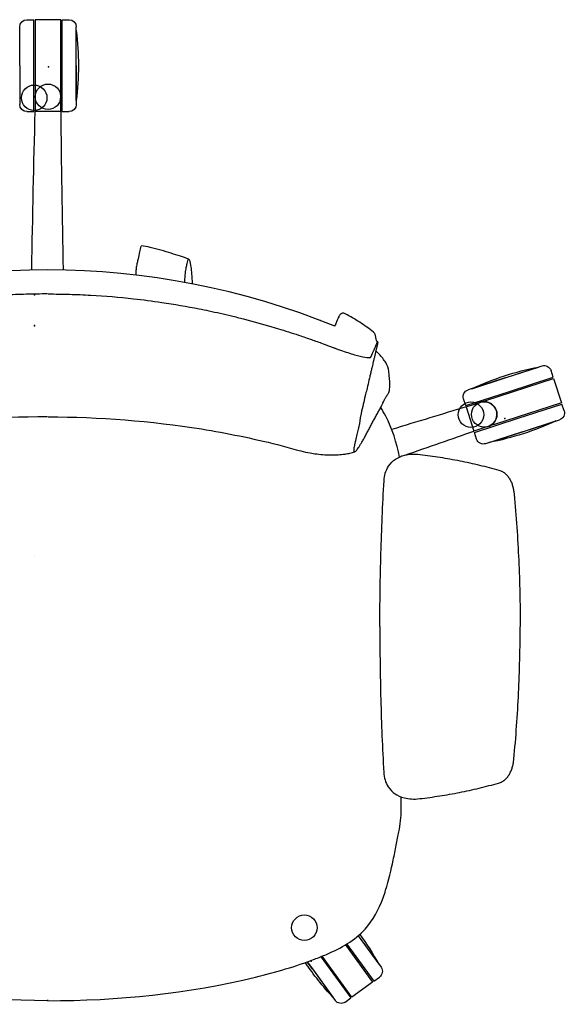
# Model space of a CAD drawing. Header units: metres. Extents: x 1.1 to 14.9, y -7.2 to 0.
# Tile 13 of 22: x 11.3 to 11.7, y -6.7 to -6. Entities that reach past the tile are written whole.
import ezdxf

# ---------------------------------------------------------------- set-up
doc = ezdxf.new("R2010")
doc.units = ezdxf.units.M
doc.header["$MEASUREMENT"] = 0
for name, color, linetype in [('2D_Any', 251, 'Continuous'), ('72_AIX_TNKFLEX_D3_FLEX_BASE_FLEX_300', 7, 'Continuous'), ('72_AIX_TNKFLEX_D3_FLEX_RUEDA_ESTANDAR', 7, 'Continuous'), ('72_AIX_TNKFLEX_D3_FLEX_TELAS_FLEX_DELATNE', 7, 'Continuous'), ('72_AIX_TNKFLEX_D3_FLEX_TELAS_FLEX_DETRAS', 7, 'Continuous')]:
    doc.layers.add(name, color=color, linetype=linetype)

# ---------------------------------------------------------------- blocks, each defined once
blk = doc.blocks.new('72AIX_TNKFLEX_D3_FLEX_BASE_FLEX_300')
at = {"extrusion": (8.04964e-12, 1.10794e-11, -1)}
blk.add_line((0, 0, 0.12945), (0, 0, -0.01055), dxfattribs=at)
blk = doc.blocks.new('72AIX_TNKFLEX_D3_CRON_RUEDA_1')
blk.add_circle((0, 0), 0.009)
blk.add_point((0.01, 0.022, -0.069))
blk = doc.blocks.new('2D_fLEX')
at = {"layer": '2D_Any'}
for p, q in [((-0.0146, 0.69377), (-0.0096, 0.69377)), ((-0.0096, 0.66127), (-0.0096, 0.69377)), ((0.0094, 0.69377), (-0.0086, 0.69377)), ((-0.0086, 0.69377), (-0.0086, 0.6441)), ((0.0094, 0.64191), (0.0094, 0.69377)), ((0.0104, 0.66127), (0.0104, 0.69377)), ((0.0104, 0.69377), (0.0154, 0.69377)), ((-0.0196, 0.66127), (-0.0196, 0.68877)), ((0.0204, 0.66127), (0.0204, 0.68877)), ((0.0204, 0.66127), (0.0204, 0.68602)), ((-0.0196, 0.66127), (-0.0196, 0.63377)), ((-0.0096, 0.64079), (-0.0096, 0.66127)), ((0.0104, 0.62877), (0.0104, 0.66127)), ((0.0204, 0.66127), (0.0204, 0.63377)), ((0.0204, 0.63652), (0.0204, 0.66127)), ((-0.0096, 0.63943), (-0.0096, 0.64079)), ((-0.0086, 0.6441), (-0.0086, 0.63927)), ((0.0094, 0.63927), (0.0094, 0.64191)), ((-0.0096, 0.63851), (-0.0096, 0.63943)), ((-0.0096, 0.62877), (-0.0096, 0.63851)), ((-0.0086, 0.63927), (-0.0086, 0.62877)), ((0.0094, 0.63891), (0.0094, 0.63927)), ((0.0094, 0.63891), (0.0094, 0.63891)), ((0.0094, 0.6374), (0.0094, 0.63891)), ((0.0094, 0.62877), (0.0094, 0.6374)), ((-0.0146, 0.62877), (-0.0096, 0.62877)), ((0.00911, 0.62877), (-0.0086, 0.62877)), ((0.0094, 0.62877), (0.00911, 0.62877)), ((0.0104, 0.62877), (0.0154, 0.62877)), ((0.3234, 0.44044), (0.34957, 0.44891)), ((0.3234, 0.44044), (0.34695, 0.44806)), ((0.35741, 0.44093), (0.35587, 0.44569)), ((0.3234, 0.44044), (0.29724, 0.43197)), ((0.29986, 0.43282), (0.3234, 0.44044)), ((0.30984, 0.42448), (0.35771, 0.43998)), ((0.32649, 0.43092), (0.35741, 0.44093)), ((0.35771, 0.43998), (0.36326, 0.42286)), ((0.29557, 0.42091), (0.29403, 0.42567)), ((0.29557, 0.42091), (0.32649, 0.43092)), ((0.29587, 0.41996), (0.29705, 0.42034)), ((0.29587, 0.41996), (0.30142, 0.40284)), ((0.29705, 0.42034), (0.29959, 0.42116)), ((0.29959, 0.42116), (0.30586, 0.4232)), ((0.30586, 0.4232), (0.30984, 0.42448)), ((0.36326, 0.42286), (0.31588, 0.40752)), ((0.33265, 0.4119), (0.36357, 0.42191)), ((0.36511, 0.41715), (0.36357, 0.42191)), ((0.30173, 0.40189), (0.33265, 0.4119)), ((0.33573, 0.40238), (0.36189, 0.41085)), ((0.31058, 0.4058), (0.30142, 0.40284)), ((0.31097, 0.40593), (0.31058, 0.4058)), ((0.31141, 0.40607), (0.31097, 0.40593)), ((0.31397, 0.4069), (0.31141, 0.40607)), ((0.31397, 0.4069), (0.31397, 0.4069)), ((0.31588, 0.40752), (0.31398, 0.4069)), ((0.33573, 0.40238), (0.35927, 0.41)), ((0.30327, 0.39713), (0.30173, 0.40189)), ((0.33573, 0.40238), (0.30956, 0.39391)), ((0.31218, 0.39476), (0.33573, 0.40238)), ((0.21958, 0.04591), (0.21957, 0.04592)), ((0.21957, 0.04592), (0.21958, 0.04591)), ((0.21958, 0.04591), (0.23572, 0.02364)), ((0.21958, 0.04591), (0.23411, 0.02587)), ((0.21063, 0.03951), (0.22975, 0.01314)), ((0.21149, 0.04004), (0.23056, 0.01372)), ((0.19325, 0.03111), (0.19529, 0.0283)), ((0.21518, 0.00257), (0.19421, 0.0315)), ((0.19529, 0.0283), (0.21437, 0.00198)), ((0.1872, 0.02243), (0.18356, 0.02744)), ((0.18356, 0.02744), (0.1872, 0.02243)), ((0.1872, 0.02243), (0.20334, 0.00016)), ((0.1872, 0.02243), (0.20172, 0.00239)), ((0.23056, 0.01372), (0.23461, 0.01666)), ((0.22975, 0.01314), (0.21518, 0.00257)), ((0.21032, -0.00095), (0.21437, 0.00198))]:
    blk.add_line(p, q, dxfattribs=at)
for centre in [(0.0004, 0.63927, -0.00503), (0.30864, 0.41463, -0.00503)]:
    blk.add_circle(centre, 0.009, dxfattribs=at)
at = {"layer": '2D_Any', "extrusion": (0, 0, -1)}
for centre, radius, start, end in [((0.0146, 0.68877), 0.005, 360, 90), ((-0.0154, 0.68877), 0.005, 90, 180), ((0.18323, 0.66127), 0.20513, 173.07068, 186.92932), ((0.0146, 0.63377), 0.005, 270, 0), ((-0.0154, 0.63377), 0.005, 180, 270), ((-0.38613, 0.24671), 0.20513, 65.13038, 78.98903), ((-0.35111, 0.44415), 0.005, 72.05971, 162.05971), ((-0.29878, 0.42721), 0.005, 342.05971, 72.05971), ((-0.36035, 0.41561), 0.005, 162.05971, 252.05971), ((-0.273, 0.59611), 0.20513, 245.13038, 258.98903), ((-0.30802, 0.39867), 0.005, 252.05971, 342.05971), ((-0.05472, -0.07361), 0.20513, 144.01551, 150.98903), ((-0.35206, 0.14195), 0.20513, 317.13038, 325.9047), ((-0.23167, 0.02071), 0.005, 144.05971, 234.05971), ((-0.20739, 0.0031), 0.005, 234.05971, 324.05971)]:
    blk.add_arc(centre, radius, start, end, dxfattribs=at)
at = {"layer": '2D_Any'}
for centre, radius, start, end in [((0.0004, 0.63927), 0.009, 360, 10.53137), ((0.0004, 0.63927), 0.009, 341.44261, 353.01243), ((0.0004, 0.63927), 0.009, 353.10516, 356.75528), ((0.0004, 0.63927), 0.009, 356.82479, 0), ((0.00003, -0.02103), 0.53784, 67.83156, 112.10873), ((0.30864, 0.41463), 0.009, 286.31745, 107.94029), ((0.30864, 0.41463), 0.009, 285.62399, 286.31745)]:
    blk.add_arc(centre, radius, start, end, dxfattribs=at)
for centre, major_axis, ratio, start_param, end_param in [((0.00043, 0.63927), (0.00882, 0.00164), 0.000043, 0, 0.000172), ((0.0004, 0.63927), (0.00853, -0.00287), 0.000279, 0, 0.001114), ((0.0004, 0.63927), (0.00893, -0.00109), 0.000405, 0, 0.001618), ((0.0004, 0.63927), (0.00899, -0.00051), 0.000303, 0, 0.001213), ((0.20579, 0.47601), (-0.00279, 0.00112), 0.995715, -0.01381, 0.027282), ((0.22969, 0.07549), (0.00751, -0.00274), 0.000101, 0, 0.000895), ((0.14504, 0.02436), (0.00191, -0.00777), 0.00003, 0, 0.000972)]:
    blk.add_ellipse(centre, major_axis=major_axis, ratio=ratio, start_param=start_param, end_param=end_param, dxfattribs=at)
at = {"layer": '2D_Any', "extrusion": (0, 0, -1)}
for centre, major_axis, ratio, start_param, end_param in [((0.192, 0.47877), (0.00086, 0.00287), 0.000095, 0.000003, 0.004774), ((0.20835, 0.48185), (-0.003, 0.00034), 0.996355, 0.235657, 0.325678), ((0.17477, 0.46314), (0.00354, 0.00717), 0.106196, -0.034288, 0), ((0.21664, 0.45594), (-0.00215, 0.00194), 0.00011, 0, 0.000468)]:
    blk.add_ellipse(centre, major_axis=major_axis, ratio=ratio, start_param=start_param, end_param=end_param, dxfattribs=at)
at = {"layer": '2D_Any'}
for points in [[(-0.01107, 0.51681), (-0.01041, 0.55446), (-0.00975, 0.59211), (-0.0086, 0.62877)], [(-0.0091, 0.62976), (-0.0091, 0.62976), (-0.0091, 0.62976), (-0.0091, 0.62976)], [(0.00909, 0.62976), (0.00909, 0.62976), (0.00909, 0.62976), (0.00909, 0.62976)], [(0.0094, 0.62877), (0.00975, 0.59211), (0.01041, 0.55446), (0.01107, 0.51681)], [(0.06281, 0.51881), (0.06278, 0.51865), (0.06275, 0.51844), (0.06273, 0.51818)], [(0.19286, 0.48164), (0.19286, 0.48164), (0.19286, 0.48164), (0.19285, 0.48164)], [(0.20562, 0.48313), (0.20508, 0.48199), (0.20442, 0.48047), (0.2037, 0.47879)], [(0.22067, 0.47977), (0.21731, 0.48191), (0.21394, 0.48398), (0.21036, 0.4858)], [(0.2037, 0.47879), (0.20348, 0.47827), (0.20325, 0.47772), (0.20302, 0.47717)], [(0.23033, 0.47285), (0.22719, 0.4753), (0.22404, 0.47762), (0.22067, 0.47977)], [(0.23342, 0.46596), (0.23296, 0.4661), (0.23273, 0.46616), (0.23273, 0.46616)], [(0.24171, 0.43166), (0.24199, 0.43421), (0.24231, 0.43671), (0.24119, 0.44522)], [(0.24119, 0.44522), (0.24119, 0.44522), (0.24119, 0.44522), (0.24119, 0.44522)], [(0.29587, 0.41996), (0.27931, 0.41494), (0.26131, 0.40946), (0.24331, 0.40397)], [(0.29732, 0.42042), (0.29732, 0.42042), (0.29731, 0.42042), (0.29731, 0.42042)], [(0.3088, 0.40519), (0.3088, 0.40519), (0.30881, 0.40519), (0.30881, 0.40519)], [(0.25262, 0.38586), (0.26939, 0.39161), (0.28615, 0.39737), (0.30142, 0.40284)], [(0.24872, 0.38452), (0.24877, 0.38454), (0.24882, 0.38455), (0.24887, 0.38457)], [(0.24887, 0.38457), (0.25012, 0.385), (0.25137, 0.38543), (0.25262, 0.38586)], [(0.24997, 0.1352), (0.24999, 0.13816), (0.25, 0.14112), (0.25001, 0.14408)], [(0.24836, 0.11935), (0.24943, 0.12452), (0.24995, 0.12988), (0.24997, 0.1352)], [(0.2372, 0.07275), (0.23784, 0.07449), (0.23843, 0.0763), (0.23897, 0.07813)], [(0.23897, 0.07813), (0.23897, 0.07813), (0.23897, 0.07813), (0.23897, 0.07812)], [(0.14695, 0.01659), (0.16134, 0.02012), (0.17563, 0.02438), (0.18869, 0.02933)], [(0.18869, 0.02933), (0.19156, 0.03042), (0.19439, 0.03155), (0.19714, 0.03272)], [(0.18869, 0.02933), (0.18869, 0.02933), (0.18869, 0.02933), (0.18869, 0.02933)], [(0, 0), (-0.04929, 0.00006), (-0.09935, 0.00502), (-0.14685, 0.01674)], [(0.00008, 0), (0.04937, 0.00001), (0.09943, 0.00492), (0.14695, 0.01658)]]:
    blk.add_open_spline(points, degree=3, dxfattribs=at)
for points, knots in [([(0.06604, 0.53368), (0.06566, 0.5323), (0.06532, 0.5309), (0.06465, 0.52791), (0.06432, 0.52632), (0.06381, 0.52377), (0.06362, 0.52283), (0.06323, 0.52086), (0.06302, 0.5198), (0.06281, 0.51881)], [0, 0, 0, 0, 0.00430464, 0.00430464, 0.0095042, 0.0095042, 0.01246603, 0.01246603, 0.01558511, 0.01558511, 0.01558511, 0.01558511]), ([(0.09997, 0.52448), (0.09797, 0.52515), (0.09594, 0.52582), (0.09177, 0.52719), (0.08962, 0.52788), (0.08264, 0.53006), (0.07778, 0.53153), (0.07055, 0.53318), (0.06842, 0.5336), (0.06626, 0.53392)], [0, 0, 0, 0, 0.00633567, 0.00633567, 0.01349146, 0.01349146, 0.02978368, 0.02978368, 0.03638422, 0.03638422, 0.03638422, 0.03638422]), ([(0.09695, 0.50789), (0.09698, 0.5082), (0.09713, 0.51029), (0.09747, 0.51408), (0.09806, 0.51849), (0.09861, 0.52107), (0.09902, 0.5226), (0.09918, 0.52319)], [59.457011, 59.457011, 59.457011, 59.457011, 64.275446, 91.314614, 112.775044, 130.889517, 142.432089, 142.432089, 142.432089, 142.432089]), ([(0.09918, 0.52319), (0.09921, 0.52331), (0.09957, 0.5245), (0.10026, 0.52495), (0.10127, 0.52065), (0.10192, 0.51317), (0.10224, 0.50756), (0.10228, 0.50688)], [142.432089, 142.432089, 142.432089, 142.432089, 145.030745, 167.34887, 191.841294, 220.533115, 224.400806, 224.400806, 224.400806, 224.400806]), ([(0.06273, 0.51818), (0.0626, 0.51686), (0.06253, 0.51568), (0.06245, 0.5141), (0.06243, 0.5136), (0.06241, 0.51312)], [0, 0, 0, 0, 0.004827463, 0.004827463, 0.00725176, 0.00725176, 0.00725176, 0.00725176]), ([(0.00003, 0.4998), (-0.005, 0.4998), (-0.01003, 0.49973), (-0.02009, 0.49946), (-0.02511, 0.49925), (-0.04018, 0.49843), (-0.0502, 0.49761), (-0.06686, 0.49579), (-0.0735, 0.49494), (-0.08898, 0.49267), (-0.09777, 0.49117), (-0.10891, 0.48898), (-0.11124, 0.4885), (-0.11889, 0.4869), (-0.12419, 0.48571), (-0.13226, 0.48377), (-0.13507, 0.48307), (-0.14467, 0.48061), (-0.15141, 0.47874), (-0.16013, 0.47617), (-0.16222, 0.47554), (-0.16929, 0.47336), (-0.17405, 0.47182), (-0.17998, 0.46982), (-0.18144, 0.46932), (-0.18586, 0.46779), (-0.1879, 0.46709), (-0.19246, 0.46544), (-0.19347, 0.46507), (-0.19651, 0.46395), (-0.19727, 0.46367), (-0.19922, 0.46294), (-0.19979, 0.46272), (-0.20105, 0.46225), (-0.20152, 0.46208), (-0.20223, 0.46181), (-0.20246, 0.46173), (-0.20307, 0.4615), (-0.20344, 0.46137), (-0.2042, 0.4611), (-0.20459, 0.46095), (-0.20552, 0.46062), (-0.20606, 0.46043), (-0.21011, 0.45901), (-0.21344, 0.45793), (-0.21934, 0.4562), (-0.22186, 0.45558), (-0.22601, 0.45488), (-0.22712, 0.45495), (-0.22776, 0.45522), (-0.22785, 0.45527), (-0.22799, 0.45539), (-0.22804, 0.45546), (-0.22811, 0.4556), (-0.22813, 0.45565), (-0.22822, 0.45589), (-0.22824, 0.45594), (-0.22837, 0.45621), (-0.22845, 0.45637), (-0.2286, 0.45672), (-0.22864, 0.45687), (-0.22888, 0.45739), (-0.22896, 0.45756), (-0.22918, 0.45806), (-0.22926, 0.45827), (-0.22955, 0.45899), (-0.22967, 0.45921), (-0.22992, 0.45974), (-0.23, 0.45992), (-0.2302, 0.4604), (-0.23031, 0.46066), (-0.23055, 0.46125), (-0.23066, 0.46148), (-0.23114, 0.46256), (-0.23118, 0.46267), (-0.23153, 0.46347), (-0.23158, 0.46359), (-0.23165, 0.46374), (-0.23167, 0.46378), (-0.23177, 0.46402), (-0.23187, 0.46423), (-0.23198, 0.4645), (-0.23202, 0.46457), (-0.23209, 0.46475), (-0.23213, 0.46484), (-0.23224, 0.46509), (-0.23231, 0.46527), (-0.23245, 0.46556), (-0.23251, 0.46568), (-0.23261, 0.46588), (-0.23265, 0.46596), (-0.2327, 0.46605), (-0.23272, 0.46608), (-0.23279, 0.46618), (-0.23283, 0.46621), (-0.23285, 0.46621)], [0, 0, 0, 0, 1.50937, 1.50937, 3.018978, 3.018978, 6.038004, 6.038004, 8.045457, 8.045457, 10.712137, 10.712137, 11.420549, 11.420549, 13.035432, 13.035432, 13.890466, 13.890466, 15.944462, 15.944462, 16.592115, 16.592115, 18.145057, 18.145057, 18.625496, 18.625496, 19.545294, 19.545294, 19.929127, 19.929127, 20.083587, 20.083587, 20.332505, 20.332505, 20.481961, 20.481961, 20.555937, 20.555937, 20.674625, 20.674625, 20.802945, 20.802945, 20.981274, 20.981274, 22.159526, 22.159526, 23.350819, 23.350819, 24.708465, 24.708465, 24.999973, 24.999973, 25.268137, 25.268137, 25.535132, 25.535132, 25.829695, 25.829695, 25.976508, 25.976508, 26.197146, 26.197146, 26.307723, 26.307723, 26.442054, 26.442054, 26.628782, 26.628782, 26.754446, 26.754446, 26.862409, 26.862409, 26.947367, 26.947367, 27.255971, 27.255971, 27.314444, 27.314444, 27.326285, 27.326285, 27.392939, 27.392939, 27.407587, 27.407587, 27.424536, 27.424536, 27.453364, 27.453364, 27.479842, 27.479842, 27.503219, 27.503219, 27.514778, 27.514778, 27.553711, 27.553711, 27.553711, 27.553711]), ([(0.00057, 0.4998), (0.0056, 0.49979), (0.01063, 0.49972), (0.02069, 0.49944), (0.02571, 0.49922), (0.04078, 0.49839), (0.0508, 0.49755), (0.06745, 0.49572), (0.0741, 0.49486), (0.08957, 0.49258), (0.09836, 0.49106), (0.1095, 0.48886), (0.11183, 0.48839), (0.11947, 0.48678), (0.12477, 0.48558), (0.13284, 0.48363), (0.13565, 0.48293), (0.14525, 0.48046), (0.15199, 0.47859), (0.1607, 0.476), (0.16279, 0.47537), (0.16986, 0.47318), (0.17462, 0.47164), (0.18054, 0.46963), (0.182, 0.46913), (0.18643, 0.4676), (0.18847, 0.46689), (0.19302, 0.46524), (0.19403, 0.46487), (0.19707, 0.46375), (0.19783, 0.46346), (0.19978, 0.46273), (0.20035, 0.46251), (0.20161, 0.46204), (0.20208, 0.46187), (0.20279, 0.4616), (0.20302, 0.46152), (0.20363, 0.46129), (0.204, 0.46116), (0.20476, 0.46088), (0.20515, 0.46074), (0.20608, 0.46041), (0.20661, 0.46022), (0.21067, 0.45879), (0.21399, 0.45771), (0.2199, 0.45598), (0.22241, 0.45535), (0.22656, 0.45465), (0.22767, 0.45472), (0.22831, 0.45498), (0.2284, 0.45503), (0.22854, 0.45516), (0.22859, 0.45522), (0.22866, 0.45537), (0.22868, 0.45542), (0.22877, 0.45565), (0.22879, 0.4557), (0.22892, 0.45597), (0.22901, 0.45613), (0.22915, 0.45648), (0.22919, 0.45664), (0.22943, 0.45716), (0.22952, 0.45732), (0.22974, 0.45783), (0.22981, 0.45803), (0.23011, 0.45875), (0.23022, 0.45897), (0.23048, 0.4595), (0.23056, 0.45968), (0.23076, 0.46016), (0.23087, 0.46042), (0.23111, 0.46101), (0.23122, 0.46124), (0.2317, 0.46232), (0.23174, 0.46243), (0.23209, 0.46322), (0.23215, 0.46335), (0.23221, 0.4635), (0.23223, 0.46354), (0.23234, 0.46378), (0.23243, 0.46399), (0.23254, 0.46425), (0.23258, 0.46433), (0.23265, 0.46451), (0.23269, 0.4646), (0.2328, 0.46485), (0.23288, 0.46502), (0.23301, 0.46532), (0.23307, 0.46544), (0.23317, 0.46564), (0.23321, 0.46571), (0.23327, 0.46581), (0.23328, 0.46584), (0.23335, 0.46594), (0.23339, 0.46597), (0.23342, 0.46596)], [0, 0, 0, 0, 1.50937, 1.50937, 3.018978, 3.018978, 6.038004, 6.038004, 8.045457, 8.045457, 10.712137, 10.712137, 11.420549, 11.420549, 13.035432, 13.035432, 13.890466, 13.890466, 15.944462, 15.944462, 16.592115, 16.592115, 18.145057, 18.145057, 18.625496, 18.625496, 19.545294, 19.545294, 19.929127, 19.929127, 20.083587, 20.083587, 20.332505, 20.332505, 20.481961, 20.481961, 20.555937, 20.555937, 20.674625, 20.674625, 20.802945, 20.802945, 20.981274, 20.981274, 22.159526, 22.159526, 23.350819, 23.350819, 24.708465, 24.708465, 24.999973, 24.999973, 25.268137, 25.268137, 25.535132, 25.535132, 25.829695, 25.829695, 25.976508, 25.976508, 26.197146, 26.197146, 26.307723, 26.307723, 26.442054, 26.442054, 26.628782, 26.628782, 26.754446, 26.754446, 26.862409, 26.862409, 26.947367, 26.947367, 27.255971, 27.255971, 27.314444, 27.314444, 27.326285, 27.326285, 27.392939, 27.392939, 27.407587, 27.407587, 27.424536, 27.424536, 27.453364, 27.453364, 27.479842, 27.479842, 27.503219, 27.503219, 27.514778, 27.514778, 27.553711, 27.553711, 27.553711, 27.553711]), ([(0.21036, 0.4858), (0.21005, 0.48597), (0.2097, 0.48607), (0.20906, 0.48616), (0.20876, 0.48615), (0.20825, 0.48607), (0.20803, 0.48601), (0.20764, 0.48585), (0.20747, 0.48576), (0.20714, 0.48555), (0.207, 0.48543), (0.20672, 0.48517), (0.20662, 0.48505), (0.20635, 0.4847), (0.20625, 0.48452), (0.20589, 0.48386), (0.20571, 0.48341), (0.20551, 0.48288)], [0, 0, 0, 0, 0.00109493, 0.00109493, 0.00207451, 0.00207451, 0.00296168, 0.00296168, 0.0039244, 0.0039244, 0.00525911, 0.00525911, 0.00726734, 0.00726734, 0.01168658, 0.01168658, 0.02429163, 0.02429163, 0.02429163, 0.02429163]), ([(0.21036, 0.4858), (0.21036, 0.4858), (0.21036, 0.4858), (0.21036, 0.4858), (0.21036, 0.4858), (0.21036, 0.4858), (0.21036, 0.4858)], [31.15404722, 31.15404722, 31.15404722, 31.15404722, 31.155339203, 31.155339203, 31.155339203, 31.155339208, 31.155339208, 31.155339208, 31.155339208]), ([(0.23033, 0.47285), (0.23033, 0.47285), (0.23033, 0.47285), (0.23033, 0.47285), (0.23033, 0.47285), (0.23033, 0.47285), (0.23033, 0.47285)], [37.82206296, 37.82206296, 37.82206296, 37.82206296, 37.85586374, 37.85586374, 37.85586374, 37.8558644, 37.8558644, 37.8558644, 37.8558644]), ([(0.23181, 0.47044), (0.23176, 0.47068), (0.23168, 0.47098), (0.23141, 0.47158), (0.23124, 0.47187), (0.23084, 0.47239), (0.23061, 0.47262), (0.23033, 0.47285)], [0, 0, 0, 0, 0.001376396, 0.001376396, 0.002585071, 0.002585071, 0.003728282, 0.003728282, 0.003728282, 0.003728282]), ([(0.23181, 0.47044), (0.23181, 0.47044), (0.23181, 0.47044), (0.23181, 0.47044), (0.23181, 0.47044), (0.23181, 0.47044), (0.23181, 0.47044)], [35.55275656, 35.55275656, 35.55275656, 35.55275656, 35.58255813, 35.58255813, 35.58255813, 35.58255888, 35.58255888, 35.58255888, 35.58255888]), ([(0.23273, 0.46616), (0.23234, 0.46748), (0.23224, 0.46806), (0.23209, 0.46892), (0.23203, 0.46922), (0.23192, 0.46983), (0.23186, 0.47014), (0.23181, 0.47044)], [0, 0, 0, 0, 0.001740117, 0.001740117, 0.002650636, 0.002650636, 0.003606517, 0.003606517, 0.003606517, 0.003606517]), ([(0.23342, 0.46596), (0.23342, 0.46596), (0.23342, 0.46596), (0.23346, 0.46593), (0.23347, 0.46579), (0.23339, 0.46521), (0.2333, 0.46474), (0.2331, 0.46382), (0.23303, 0.4635), (0.23278, 0.46241), (0.23261, 0.46173), (0.23231, 0.46046), (0.23224, 0.46014), (0.23212, 0.45967), (0.23208, 0.4595), (0.23196, 0.45898), (0.23188, 0.45864), (0.23155, 0.45722), (0.23147, 0.45685), (0.2311, 0.45531), (0.23094, 0.45466), (0.23064, 0.4534), (0.23053, 0.45296), (0.23033, 0.45209), (0.23024, 0.45173), (0.22999, 0.45067), (0.2298, 0.44983), (0.22919, 0.44726), (0.22898, 0.44638), (0.22857, 0.44468), (0.22838, 0.44386), (0.22777, 0.4413), (0.22777, 0.44129), (0.22675, 0.43698), (0.22632, 0.43518), (0.22551, 0.43175), (0.22528, 0.43076), (0.22376, 0.42435), (0.22366, 0.42392), (0.22264, 0.41963), (0.22213, 0.41749), (0.22158, 0.41516)], [27.553711, 27.553711, 27.553711, 27.553711, 27.557872, 27.557872, 27.625487, 27.625487, 27.705226, 27.705226, 27.742661, 27.742661, 27.819934, 27.819934, 27.845887, 27.845887, 27.859958, 27.859958, 27.889678, 27.889678, 27.980636, 27.980636, 28.062643, 28.062643, 28.108747, 28.108747, 28.142641, 28.142641, 28.208562, 28.208562, 28.242692, 28.242692, 28.275804, 28.275804, 28.342413, 28.342413, 28.396904, 28.396904, 28.430976, 28.430976, 28.497515, 28.497515, 28.570609, 28.570609, 28.570609, 28.570609]), ([(0.24119, 0.44522), (0.24093, 0.44716), (0.24017, 0.4492), (0.23786, 0.45327), (0.23625, 0.45537), (0.23372, 0.45792), (0.2331, 0.45849), (0.23246, 0.45906)], [0, 0, 0, 0, 0.00900876, 0.00900876, 0.01811997, 0.01811997, 0.02084089, 0.02084089, 0.02084089, 0.02084089]), ([(0.23628, 0.42106), (0.23644, 0.42139), (0.2366, 0.42173), (0.23676, 0.42207), (0.23687, 0.42232), (0.23699, 0.42257), (0.2371, 0.42282), (0.23731, 0.42327), (0.23752, 0.42372), (0.23773, 0.42416), (0.2378, 0.42431), (0.23787, 0.42445), (0.23794, 0.42459), (0.23798, 0.42468), (0.23803, 0.42477), (0.23807, 0.42486), (0.23819, 0.42509), (0.23831, 0.42532), (0.23843, 0.42555), (0.23855, 0.42579), (0.23868, 0.42602), (0.23881, 0.42624), (0.23882, 0.42628), (0.23884, 0.42631), (0.23886, 0.42634), (0.23897, 0.42654), (0.23909, 0.42673), (0.23921, 0.42693), (0.23935, 0.42715), (0.23949, 0.42738), (0.23963, 0.4276), (0.23973, 0.42775), (0.23983, 0.4279), (0.23993, 0.42805), (0.24012, 0.42835), (0.24032, 0.42864), (0.24052, 0.42893), (0.24066, 0.42916), (0.2408, 0.42938), (0.24094, 0.4296), (0.24096, 0.42965), (0.24099, 0.42969), (0.24101, 0.42974), (0.24112, 0.42992), (0.24121, 0.4301), (0.2413, 0.43029), (0.24141, 0.43052), (0.2415, 0.43076), (0.24157, 0.431), (0.24163, 0.43118), (0.24167, 0.43136), (0.24169, 0.43155), (0.2417, 0.43159), (0.2417, 0.43162), (0.24171, 0.43166)], [0, 0, 0, 0, 0.0716481, 0.0716481, 0.0716481, 0.1250053, 0.1250053, 0.1250053, 0.2198508, 0.2198508, 0.2198508, 0.2500002, 0.2500002, 0.2500002, 0.2692517, 0.2692517, 0.2692517, 0.3186525, 0.3186525, 0.3186525, 0.3680534, 0.3680534, 0.3680534, 0.3750013, 0.3750013, 0.3750013, 0.4174543, 0.4174543, 0.4174543, 0.4668552, 0.4668552, 0.4668552, 0.5000001, 0.5000001, 0.5000001, 0.565657, 0.565657, 0.565657, 0.6150579, 0.6150579, 0.6150579, 0.6250035, 0.6250035, 0.6250035, 0.6644588, 0.6644588, 0.6644588, 0.7138597, 0.7138597, 0.7138597, 0.750003, 0.750003, 0.750003, 0.7574527, 0.7574527, 0.7574527, 0.7574527]), ([(0.22158, 0.41516), (0.22018, 0.40662), (0.21975, 0.40479), (0.21916, 0.40229), (0.21868, 0.4003), (0.21829, 0.39865), (0.21798, 0.39733), (0.21774, 0.39633), (0.2175, 0.39533), (0.21727, 0.39434), (0.21706, 0.3934), (0.21682, 0.39223), (0.21661, 0.39096), (0.21649, 0.38973), (0.21652, 0.38882), (0.21669, 0.38826), (0.21702, 0.38807), (0.2175, 0.38827), (0.21816, 0.38889), (0.21896, 0.38989), (0.2199, 0.39123), (0.22099, 0.39294), (0.22201, 0.39466), (0.22289, 0.39622), (0.22382, 0.39789), (0.22505, 0.40014), (0.22653, 0.40291), (0.22777, 0.40519), (0.22874, 0.40701), (0.22946, 0.40837), (0.23017, 0.40974), (0.23088, 0.41111), (0.2316, 0.41248), (0.23235, 0.41384), (0.23312, 0.41521), (0.23391, 0.41657), (0.23468, 0.41793), (0.23542, 0.4193), (0.23594, 0.42034), (0.23622, 0.42093), (0.23628, 0.42106)], [0, 0, 0, 0, 0.062258, 0.097462, 0.132666, 0.16787, 0.185472, 0.203074, 0.220676, 0.238278, 0.25588, 0.273482, 0.308686, 0.34389, 0.379094, 0.414297, 0.449501, 0.484705, 0.519909, 0.555113, 0.590317, 0.625521, 0.660725, 0.678327, 0.695929, 0.731133, 0.766337, 0.801541, 0.819143, 0.836745, 0.854347, 0.871949, 0.889551, 0.907153, 0.924755, 0.942357, 0.959959, 0.97756, 0.995162, 1, 1, 1, 1]), ([(0.24872, 0.3845), (0.24689, 0.39458), (0.24366, 0.40446), (0.23793, 0.41553), (0.23678, 0.41758), (0.23556, 0.41959)], [0.0104503, 0.0104503, 0.0104503, 0.0104503, 0.04094457, 0.04094457, 0.0480469, 0.0480469, 0.0480469, 0.0480469]), ([(0.00003, 0.41292), (-0.0362, 0.41289), (-0.07259, 0.4101), (-0.1264, 0.40155), (-0.14433, 0.39787), (-0.17084, 0.39119), (-0.17952, 0.38821), (-0.19226, 0.3865), (-0.19609, 0.38619), (-0.20325, 0.38611), (-0.2066, 0.38631), (-0.211, 0.38699), (-0.21217, 0.38721), (-0.21445, 0.38773), (-0.21555, 0.38803), (-0.2167, 0.38838)], [0, 0, 0, 0, 0.1086992, 0.1086992, 0.1636896, 0.1636896, 0.1909077, 0.1909077, 0.2023521, 0.2023521, 0.212436, 0.212436, 0.2161428, 0.2161428, 0.2198831, 0.2198831, 0.2198831, 0.2198831]), ([(0.00047, 0.41292), (0.03671, 0.41286), (0.07309, 0.41003), (0.1269, 0.40142), (0.14482, 0.39772), (0.17132, 0.39101), (0.18001, 0.38802), (0.19274, 0.3863), (0.19657, 0.38598), (0.20373, 0.38589), (0.20708, 0.3861), (0.21149, 0.38677), (0.21265, 0.38699), (0.21493, 0.38751), (0.21603, 0.38781), (0.21718, 0.38816)], [0, 0, 0, 0, 0.1086992, 0.1086992, 0.1636896, 0.1636896, 0.1909077, 0.1909077, 0.2023521, 0.2023521, 0.212436, 0.212436, 0.2161428, 0.2161428, 0.2198831, 0.2198831, 0.2198831, 0.2198831]), ([(0.23784, 0.36776), (0.23794, 0.36956), (0.23824, 0.37135), (0.23931, 0.37481), (0.24007, 0.37646), (0.2424, 0.38001), (0.24408, 0.38168), (0.24748, 0.38396), (0.24958, 0.3851), (0.25563, 0.3866), (0.25921, 0.38684), (0.26335, 0.38631)], [0, 0, 0, 0, 0.541653, 0.541653, 1.082176, 1.082176, 1.803839, 1.803839, 2.319925, 2.319925, 2.848569, 2.848569, 2.848569, 2.848569]), ([(0.26335, 0.38631), (0.2657, 0.38601), (0.26805, 0.38572), (0.2704, 0.38539), (0.27274, 0.38507), (0.27509, 0.38472), (0.27743, 0.38434), (0.27977, 0.38397), (0.28211, 0.38357), (0.28444, 0.38315), (0.28677, 0.38274), (0.2891, 0.38229), (0.29142, 0.38183), (0.29375, 0.38136), (0.29607, 0.38088), (0.29838, 0.38037), (0.30069, 0.37985), (0.303, 0.37932), (0.30531, 0.37876), (0.30991, 0.37765), (0.3145, 0.37644), (0.31906, 0.37515)], [-0.5, -0.5, -0.5, -0.5, -0.4375, -0.4375, -0.4375, -0.375, -0.375, -0.375, -0.3125, -0.3125, -0.3125, -0.25, -0.25, -0.25, -0.1875, -0.1875, -0.1875, -0.125, -0.125, -0.125, 0, 0, 0, 0]), ([(0.31906, 0.37515), (0.31992, 0.37491), (0.32075, 0.37457), (0.32153, 0.37414), (0.32231, 0.37371), (0.32303, 0.3732), (0.3237, 0.3726), (0.32437, 0.37201), (0.32497, 0.37135), (0.32551, 0.37065), (0.32605, 0.36994), (0.32653, 0.36919), (0.32696, 0.36841), (0.32738, 0.36762), (0.32775, 0.36681), (0.32807, 0.36598), (0.32839, 0.36515), (0.32866, 0.3643), (0.32889, 0.36344), (0.32912, 0.36258), (0.32931, 0.36171), (0.32946, 0.36083), (0.32961, 0.35996), (0.32973, 0.35907), (0.32981, 0.35819)], [-1, -1, -1, -1, -0.875, -0.875, -0.875, -0.75, -0.75, -0.75, -0.625, -0.625, -0.625, -0.5, -0.5, -0.5, -0.375, -0.375, -0.375, -0.25, -0.25, -0.25, -0.125, -0.125, -0.125, 0, 0, 0, 0]), ([(0.23492, 0.26463), (0.23492, 0.26464), (0.23492, 0.2668), (0.23493, 0.27111), (0.23498, 0.27971), (0.23515, 0.29475), (0.23561, 0.31623), (0.23652, 0.342), (0.23736, 0.35917), (0.23784, 0.36776)], [0.4998011, 0.4998011, 0.4998011, 0.4998011, 0.5, 0.53125, 0.5625, 0.625, 0.75, 0.875, 1, 1, 1, 1]), ([(0.32981, 0.35819), (0.33052, 0.35041), (0.33116, 0.34262), (0.3317, 0.33483), (0.33224, 0.32703), (0.33268, 0.31923), (0.33304, 0.31143), (0.33339, 0.30362), (0.33366, 0.29581), (0.33383, 0.288), (0.33391, 0.28409), (0.33397, 0.28019), (0.33401, 0.27628), (0.33403, 0.27433), (0.33404, 0.27238), (0.33405, 0.27042), (0.33406, 0.26847), (0.33407, 0.26652), (0.33407, 0.26456)], [-1, -1, -1, -1, -0.875, -0.875, -0.875, -0.75, -0.75, -0.75, -0.625, -0.625, -0.625, -0.5625, -0.5625, -0.5625, -0.53125, -0.53125, -0.53125, -0.5, -0.5, -0.5, -0.5]), ([(0.23492, 0.26463), (0.23492, 0.26461), (0.23492, 0.26245), (0.23491, 0.25814), (0.23495, 0.24954), (0.23508, 0.2345), (0.2355, 0.21302), (0.23636, 0.18725), (0.23716, 0.17007), (0.23763, 0.16149)], [0.4998011, 0.4998011, 0.4998011, 0.4998011, 0.5, 0.53125, 0.5625, 0.625, 0.75, 0.875, 1, 1, 1, 1]), ([(0.32962, 0.17087), (0.33035, 0.17865), (0.331, 0.18643), (0.33155, 0.19423), (0.33211, 0.20202), (0.33257, 0.20982), (0.33294, 0.21762), (0.33331, 0.22543), (0.33359, 0.23324), (0.33378, 0.24105), (0.33387, 0.24495), (0.33394, 0.24886), (0.33399, 0.25276), (0.33401, 0.25472), (0.33403, 0.25667), (0.33404, 0.25862), (0.33406, 0.26058), (0.33407, 0.26253), (0.33407, 0.26448)], [-1, -1, -1, -1, -0.875, -0.875, -0.875, -0.75, -0.75, -0.75, -0.625, -0.625, -0.625, -0.5625, -0.5625, -0.5625, -0.53125, -0.53125, -0.53125, -0.5, -0.5, -0.5, -0.5]), ([(0.31883, 0.15392), (0.31969, 0.15416), (0.32052, 0.1545), (0.3213, 0.15493), (0.32208, 0.15536), (0.32281, 0.15587), (0.32348, 0.15646), (0.32414, 0.15705), (0.32475, 0.15771), (0.32529, 0.15842), (0.32583, 0.15912), (0.32631, 0.15987), (0.32674, 0.16066), (0.32717, 0.16144), (0.32753, 0.16225), (0.32786, 0.16308), (0.32818, 0.16391), (0.32845, 0.16476), (0.32868, 0.16562), (0.32892, 0.16648), (0.32911, 0.16735), (0.32926, 0.16822), (0.32942, 0.1691), (0.32953, 0.16998), (0.32962, 0.17087)], [-1, -1, -1, -1, -0.875, -0.875, -0.875, -0.75, -0.75, -0.75, -0.625, -0.625, -0.625, -0.5, -0.5, -0.5, -0.375, -0.375, -0.375, -0.25, -0.25, -0.25, -0.125, -0.125, -0.125, 0, 0, 0, 0]), ([(0.23763, 0.16149), (0.23772, 0.15969), (0.23802, 0.15789), (0.23908, 0.15443), (0.23983, 0.15278), (0.24216, 0.14923), (0.24384, 0.14755), (0.24723, 0.14526), (0.24933, 0.14412), (0.25538, 0.14261), (0.25896, 0.14236), (0.26309, 0.14288)], [0, 0, 0, 0, 0.541653, 0.541653, 1.082176, 1.082176, 1.803839, 1.803839, 2.319925, 2.319925, 2.848569, 2.848569, 2.848569, 2.848569]), ([(0.26309, 0.14288), (0.26544, 0.14318), (0.2678, 0.14347), (0.27014, 0.14379), (0.27249, 0.14411), (0.27484, 0.14445), (0.27718, 0.14482), (0.27952, 0.14519), (0.28186, 0.14558), (0.28419, 0.14599), (0.28652, 0.14641), (0.28885, 0.14685), (0.29118, 0.14731), (0.2935, 0.14777), (0.29582, 0.14825), (0.29814, 0.14876), (0.30045, 0.14926), (0.30276, 0.14979), (0.30507, 0.15034), (0.30968, 0.15145), (0.31427, 0.15264), (0.31883, 0.15392)], [-0.5, -0.5, -0.5, -0.5, -0.4375, -0.4375, -0.4375, -0.375, -0.375, -0.375, -0.3125, -0.3125, -0.3125, -0.25, -0.25, -0.25, -0.1875, -0.1875, -0.1875, -0.125, -0.125, -0.125, 0, 0, 0, 0]), ([(0.23897, 0.07813), (0.24104, 0.08522), (0.24289, 0.09245), (0.24515, 0.10305), (0.24585, 0.10661), (0.24717, 0.11338), (0.24779, 0.11658), (0.24836, 0.11935)], [0.00000283, 0.00000283, 0.00000283, 0.00000283, 0.02276695, 0.02276695, 0.03464784, 0.03464784, 0.04721104, 0.04721104, 0.04721104, 0.04721104]), ([(0.19714, 0.03272), (0.20758, 0.03719), (0.21724, 0.04265), (0.22999, 0.05683), (0.23419, 0.06449), (0.2372, 0.07274)], [0, 0, 0, 0, 0.03746767, 0.03746767, 0.06650024, 0.06650024, 0.06650024, 0.06650024]), ([(0, 0.00055), (0, 0.00053), (0, 0.00051), (0, 0.00048), (0, 0.00046), (0, 0.00044)], [0, 0, 0, 0, 0.01552449, 0.01552449, 0.03104897, 0.03104897, 0.03104897, 0.03104897]), ([(0, 0.00055), (0, 0.00053), (0, 0.00051), (0, 0.00048), (0, 0.00046), (0, 0.00044)], [0, 0, 0, 0, 0.01552449, 0.01552449, 0.03104897, 0.03104897, 0.03104897, 0.03104897])]:
    blk.add_open_spline(points, degree=3, knots=knots, dxfattribs=at)
blk = doc.blocks.new('72AIX_TNKFLEX_D3_FLEX_TELA_ALTA')
blk.add_point((0, 0))
blk = doc.blocks.new('72AIX_TNKFLEX_D3_FLEX_TELA_BASE_NUEVO')
blk.add_point((0, 0))
blk = doc.blocks.new('73526c47-aad5-4dcc-9204-eeaf98cfc438')
blk.add_blockref('2D_fLEX', (0.00541, -0.34447, 0.00503))
at = {"layer": '72_AIX_TNKFLEX_D3_FLEX_BASE_FLEX_300', "color": 0}
for rotation in [216, 144, 288, 72]:
    blk.add_blockref('72AIX_TNKFLEX_D3_FLEX_BASE_FLEX_300', (-0.00385, -0.03041, 0.10145), dxfattribs=dict(at, rotation=rotation))
for xscale, rotation in [(-0.9999999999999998, 216), (-0.9999999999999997, 72), (-1, 144), (-1, 288)]:
    blk.add_blockref('72AIX_TNKFLEX_D3_FLEX_BASE_FLEX_300', (-0.00385, -0.03041, 0.10145), dxfattribs=dict(at, xscale=xscale, rotation=rotation))
at = {"layer": '72_AIX_TNKFLEX_D3_FLEX_BASE_FLEX_300', "color": 0, "xscale": -1}
blk.add_blockref('72AIX_TNKFLEX_D3_FLEX_BASE_FLEX_300', (-0.00385, -0.03041, 0.10145), dxfattribs=at)
at = {"layer": '72_AIX_TNKFLEX_D3_FLEX_BASE_FLEX_300', "color": 0}
blk.add_blockref('72AIX_TNKFLEX_D3_FLEX_BASE_FLEX_300', (-0.00385, -0.03041, 0.10145), dxfattribs=at)
at = {"layer": '72_AIX_TNKFLEX_D3_FLEX_RUEDA_ESTANDAR', "color": 0}
blk.add_blockref('72AIX_TNKFLEX_D3_CRON_RUEDA_1', (-0.00395, 0.29407, 0.07403), dxfattribs=at)
for p, rotation in [((0.30472, 0.06996, 0.07403), 288), ((0.18697, -0.29286, 0.07403), 216)]:
    blk.add_blockref('72AIX_TNKFLEX_D3_CRON_RUEDA_1', p, dxfattribs=dict(at, rotation=rotation))
at = {"layer": '72_AIX_TNKFLEX_D3_FLEX_TELAS_FLEX_DELATNE', "color": 0, "xscale": -1}
for name, p in [('72AIX_TNKFLEX_D3_FLEX_TELA_ALTA', (-0.00381, 0.15465, 1.15475)), ('72AIX_TNKFLEX_D3_FLEX_TELA_BASE_NUEVO', (-0.00381, 0.13282, 0.48497))]:
    blk.add_blockref(name, p, dxfattribs=at)
at = {"layer": '72_AIX_TNKFLEX_D3_FLEX_TELAS_FLEX_DELATNE', "color": 0}
for name, p in [('72AIX_TNKFLEX_D3_FLEX_TELA_ALTA', (-0.00381, 0.15465, 1.15475)), ('72AIX_TNKFLEX_D3_FLEX_TELA_BASE_NUEVO', (-0.00381, 0.13282, 0.48497))]:
    blk.add_blockref(name, p, dxfattribs=at)
at = {"layer": '72_AIX_TNKFLEX_D3_FLEX_TELAS_FLEX_DETRAS', "color": 0, "xscale": -1}
for name, p in [('72AIX_TNKFLEX_D3_FLEX_TELA_ALTA', (-0.00383, 0.15489, 1.15469)), ('72AIX_TNKFLEX_D3_FLEX_TELA_BASE_NUEVO', (-0.00381, 0.13304, 0.48497))]:
    blk.add_blockref(name, p, dxfattribs=at)
at = {"layer": '72_AIX_TNKFLEX_D3_FLEX_TELAS_FLEX_DETRAS', "color": 0}
for name, p in [('72AIX_TNKFLEX_D3_FLEX_TELA_ALTA', (-0.00379, 0.15489, 1.15469)), ('72AIX_TNKFLEX_D3_FLEX_TELA_BASE_NUEVO', (-0.00381, 0.13304, 0.48497))]:
    blk.add_blockref(name, p, dxfattribs=at)

msp = doc.modelspace()

# ---------------------------------------------------------------- block references
msp.add_blockref('73526c47-aad5-4dcc-9204-eeaf98cfc438', (11.31681, -6.33379, -0.00503))

doc.saveas('drawing.dxf')
